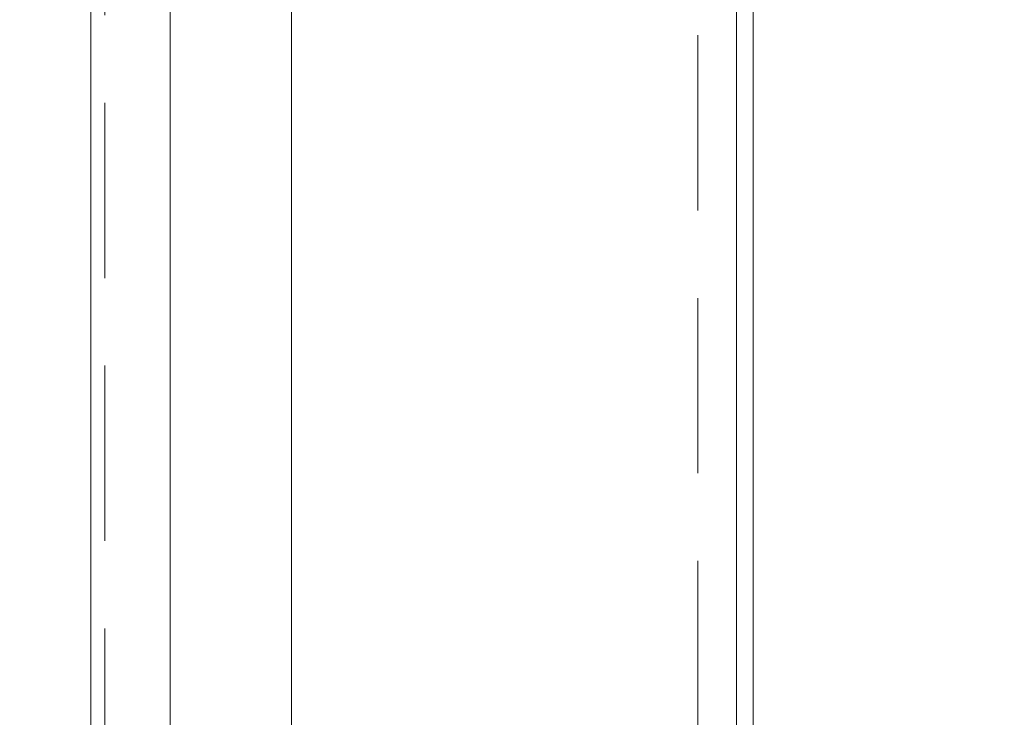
# Model space of a CAD drawing. Header units: millimetres. Extents: x 213386 to 459888, y 74252 to 208052.
# Tile 189 of 256: x 373011 to 373368, y 186134 to 186387. Entities that reach past the tile are written whole.
import ezdxf

# ---------------------------------------------------------------- set-up
doc = ezdxf.new("R2010")
doc.units = ezdxf.units.MM
doc.linetypes.add('ČÁRKOVANÁ', pattern=[19.05, 12.7, -6.35])
doc.layers.get('Defpoints').update_dxf_attribs({"color": 255, "lineweight": 0})
doc.layers.add('FASÁDA DETAILNÍ', color=255, linetype='Continuous', lineweight=0)
doc.layers.add('NOVA', color=255, linetype='Continuous', lineweight=0)
doc.styles.add('CS-ROMANS', font='romans.shx', dxfattribs={"width": 0.75, "oblique": 5})
doc.dimstyles.new('A_KÓTA_50', dxfattribs={"dimtxt": 110, "dimasz": 2, "dimexe": 100, "dimexo": 1500, "dimgap": 40, "dimtad": 1, "dimrnd": 1, "dimdsep": 46, "dimtxsty": 'CS-ROMANS', "dimblk": 'KOT_CARA20', "dimcen": 45, "dimse1": 1, "dimse2": 1, "dimclrd": 256, "dimclre": 256, "dimclrt": 256, "dimadec": 0, "dimazin": 0, "dimtfac": 1, "dimtix": 1, "dimtmove": 2, "dimatfit": 3, "dimldrblk": 'OBLIQUE', "dimfxl": 100, "dimtolj": 1, "dimarcsym": 0})

# ---------------------------------------------------------------- blocks, each defined once
blk = doc.blocks.new('A$C29162560')
at = {"layer": 'FASÁDA DETAILNÍ'}
blk.add_line((-706, -14956.5), (-706, -16856.25), dxfattribs=at)
for points in [[(25640, -21740), (-940, -21740), (-940, 1940), (25640, 1940)], [(25400, -21500), (-700, -21500), (-700, 1700), (25400, 1700)], [(-911.25, -15743.35), (-911.25, -15355.66), (-867.25, -15355.66), (-867.25, -15743.35), (-867.25, -15824.33), (-911.25, -15824.33)]]:
    blk.add_lwpolyline(points, close=True, dxfattribs=at)
at = {"layer": 'FASÁDA DETAILNÍ', "linetype": 'ČÁRKOVANÁ', "ltscale": 5}
for points in [[(25635, -21735), (-935, -21735), (-935, 1935), (25635, 1935)], [(25420, -21520), (-720, -21520), (-720, 1720), (25420, 1720)]]:
    blk.add_lwpolyline(points, close=True, dxfattribs=at)
blk = doc.blocks.new('KOT_CARA20')
for p, q in [((0, 20), (0, -20)), ((0, 0), (14.14, 14.14)), ((0, 0), (-14.14, -14.14))]:
    blk.add_line(p, q)
blk = doc.blocks.new('*D3950')
at = {"lineweight": -2, "transparency": 16777216}
blk.add_line((373745.55, 181384.15), (373745.55, 202680.15), dxfattribs=at)
at = {"layer": 'Defpoints', "color": 0, "transparency": 16777216}
for p in [(373428.86, 202682.15), (373745.55, 202682.15), (373010.82, 181382.15)]:
    blk.add_point(p, dxfattribs=at)
at = {"lineweight": -2, "transparency": 16777216, "xscale": 2, "yscale": 2, "zscale": 2}
for p, rotation in [((373745.55, 202682.15), 90), ((373745.55, 181382.15), 270)]:
    blk.add_blockref('KOT_CARA20', p, dxfattribs=dict(at, rotation=rotation))
at = {"transparency": 16777216, "insert": (373643.05, 192725.83), "char_height": 110, "attachment_point": 5, "rotation": 90, "style": 'CS-ROMANS'}
blk.add_mtext('\\A1;21300', dxfattribs=at)
blk = doc.blocks.new('_OBLIQUE')
at = {"color": 0, "linetype": 'ByBlock', "ltscale": 15}
blk.add_line((-0.5, -0.5), (0.5, 0.5), dxfattribs=at)

msp = doc.modelspace()

# ---------------------------------------------------------------- block references
at = {"layer": 'NOVA'}
msp.add_blockref('A$C29162560', (373976.638, 201932.154), dxfattribs=at)

# ---------------------------------------------------------------- dimensions: what is measured, and where the dimension line sits
dim = msp.add_linear_dim(base=(373745.548, 202682.154), p1=(373010.825, 181382.154), p2=(373428.861, 202682.154), angle=90, dimstyle='A_KÓTA_50')
dim.commit()
dim.dimension.update_dxf_attribs({"geometry": '*D3950', "text_midpoint": (373643.048, 192725.83), "dimtype": 160})

doc.saveas('drawing.dxf')
